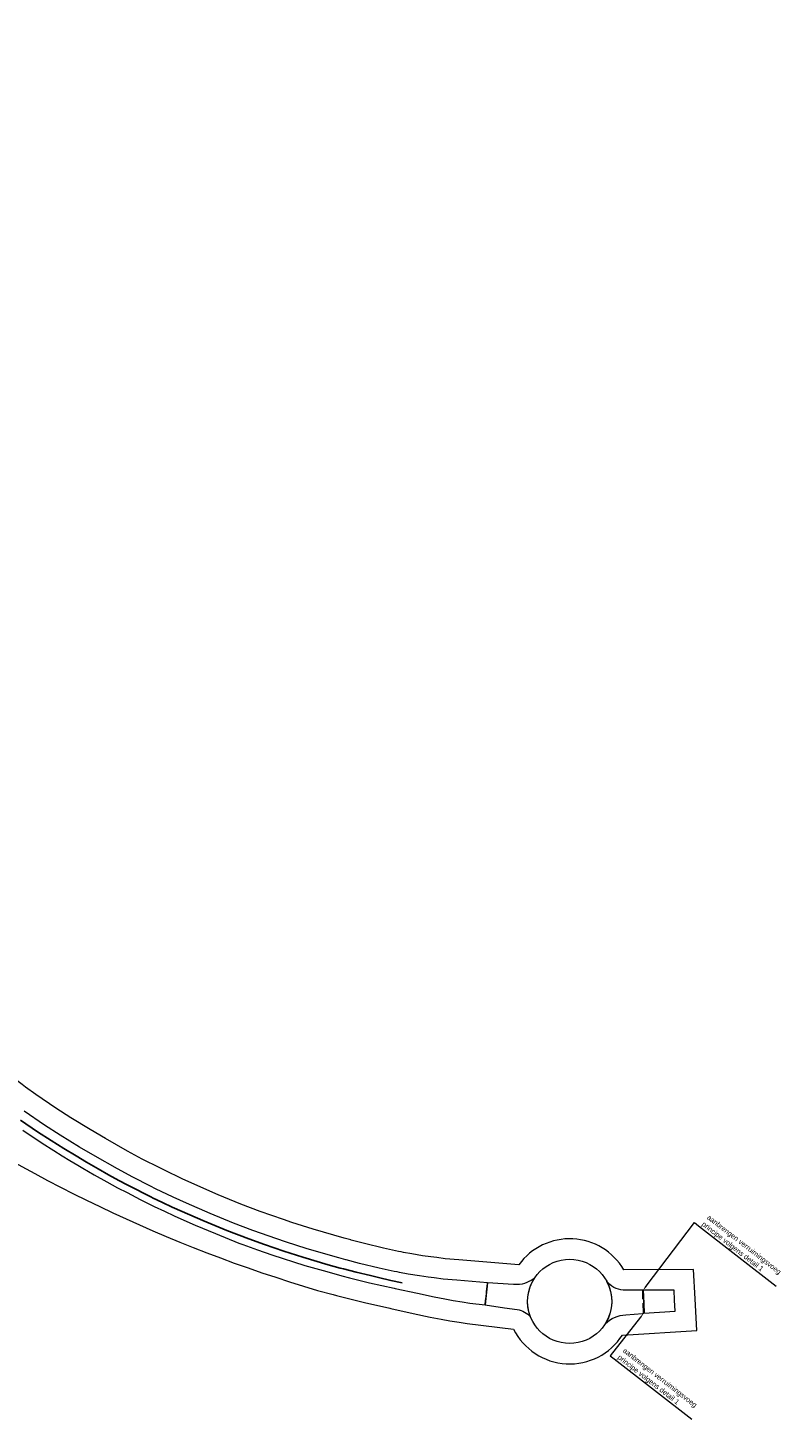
# Model space of a CAD drawing. Header units: metres. Extents: x 0 to 178216, y 0 to 407261.
# Tile 116 of 126: x 170909 to 171278, y 395849 to 396528. Entities that reach past the tile are written whole.
import ezdxf
from ezdxf import colors
from ezdxf.entities.mleader import LeaderData, LeaderLine
from ezdxf.math import Vec2, Vec3

# ---------------------------------------------------------------- set-up
doc = ezdxf.new("R2010")
doc.units = ezdxf.units.M
doc.layers.add('B-WE-VW-MARKERING-G', color=253, linetype='Continuous')
for name, color, linetype, lineweight in [('N-WE-VH-VERHARDING_ASFALT-WEGVAK_5_OVERGANG', 7, 'Continuous', 18), ('X-XX-AL-TEKENBLAD-T50-2_2', 7, 'Continuous', 18), ('X-XX-AL-WERKGRENS-G_OVERZICHTSKAART', 7, 'XX-WERKGRENS', 18)]:
    doc.layers.add(name, color=color, linetype=linetype, lineweight=lineweight)
doc.layers.add('X-XX-AL-HULPLIJN-G', color=210, linetype='Continuous', lineweight=18, plot=False)
doc.styles.add('Futurabook1-1000', font='LT.TTF', dxfattribs={"height": 2.5})
doc.linetypes.add('XX-WERKGRENS', pattern='A,0,[137,NLCS.SHX,S=0.1,R=0,X=-1.1,Y=-1.35],-6', length=6)

msp = doc.modelspace()

# ---------------------------------------------------------------- hatches: boundary and pattern name
at = {"layer": 'N-WE-VH-VERHARDING_ASFALT-WEGVAK_5_OVERGANG', "transparency": 33554687}
h = msp.add_hatch(color=256, dxfattribs=at)
h.dxf.hatch_style = 1
h.paths.add_polyline_path([(171209.406, 395911.8956), (171209.5381, 395907.6708), (171209.838, 395907.6654), (171209.7059, 395911.8949)])

# ---------------------------------------------------------------- linework, layer by layer
at = {"layer": 'B-WE-VW-MARKERING-G'}
msp.add_polyline3d([(170905.877, 395994.864, 14.644), (170914.166, 395989.271, 14.656), (170920.844, 395984.947, 14.653), (170926.933, 395981.075, 14.632), (170932.904, 395977.407, 14.601), (170937.99, 395974.444, 14.625), (170943.75, 395971.099, 14.628), (170948.74, 395968.284, 14.613), (170953.812, 395965.502, 14.613), (170957.812, 395963.381, 14.607), (170962.061, 395961.142, 14.598), (170966.074, 395959.116, 14.569), (170969.705, 395957.298, 14.563), (170970.24, 395957.03, 14.563), (170975.157, 395954.681, 14.539), (170979.834, 395952.501, 14.539), (170984.639, 395950.336, 14.619), (170994.696, 395945.951, 14.679), (171006.486, 395941.062, 14.682), (171017.219, 395936.907, 14.649), (171024.802, 395934.158, 14.649), (171029.526, 395932.568, 14.645), (171034.376, 395930.936, 14.64), (171043.586, 395928.051, 14.619), (171055.92, 395924.372, 14.628), (171061.854, 395922.715, 14.604), (171063.377, 395922.318, 14.6), (171063.456, 395922.297, 14.6), (171069.635, 395920.686, 14.586), (171076.524, 395919.048, 14.595), (171080.498, 395918.048, 14.556), (171086.47, 395916.698, 14.547), (171092.078, 395915.567, 14.548)], dxfattribs=at)
at = {"layer": 'X-XX-AL-HULPLIJN-G', "flags": 128}
for points in [[(170906.902, 395990.017), (170916.367, 395983.618), (170922.065, 395980.048), (170926.173, 395977.521), (170929.863, 395975.237), (170933.815, 395972.851), (170936.237, 395971.474), (170941.823, 395968.175), (170947.938, 395964.793), (170953.204, 395961.948), (170957.817, 395959.544), (170964.181, 395956.194), (170968.174, 395954.221), (170971.08, 395952.786), (170976.015, 395950.441), (170980.771, 395948.211), (170985.479, 395946.104), (170991.013, 395943.719), (171000.976, 395939.536), (171012.404, 395934.949), (171014.341, 395934.255), (171021.51, 395931.608), (171028.42, 395929.22), (171028.459, 395929.208), (171044.554, 395924.033), (171053.467, 395921.465), (171060.935, 395919.421), (171062.546, 395918.991), (171066.355, 395917.975), (171076.031, 395915.592), (171088.185, 395912.861), (171088.634, 395912.76), (171099.487, 395910.399), (171107.694, 395908.64), (171112.912, 395907.628), (171116.9, 395906.912), (171121.366, 395906.196), (171125.051, 395905.634), (171132.564, 395904.712), (171132.606, 395905.11), (171132.921, 395908.102), (171132.971, 395908.575), (171132.9708, 395908.575), (171133.1898, 395910.654), (171133.25, 395911.22), (171133.671, 395915.22), (171133.707, 395915.565), (171118.79, 395916.778), (171112.036, 395917.343), (171107.728, 395917.876), (171104.727, 395918.214), (171100.424, 395918.858), (171095.024, 395919.814), (171090.79, 395920.563), (171089.595, 395920.806), (171088.17, 395921.095), (171080.775, 395922.705), (171071.241, 395924.986), (171064.673, 395926.723), (171064.507, 395926.767), (171061.108, 395927.666), (171045.703, 395932.1), (171035.035, 395935.516), (171030.914, 395936.943), (171019.243, 395940.984), (171009.669, 395944.682), (170998.34, 395949.286), (170986.726, 395954.315), (170980.379, 395957.236), (170971.757, 395961.421), (170969.251, 395962.637), (170960.598, 395967.077), (170953.152, 395971.079), (170942.206, 395977.247), (170934.558, 395981.782), (170925.116, 395987.629), (170917.549, 395992.473), (170907.628, 395999.257)], [(171209.556, 395911.894), (171209.907, 395900.663)]]:
    msp.add_lwpolyline(points, dxfattribs=at)
for points in [[(171148.2, 395902.496, -0.17347497), (171154.7075, 395898.8793, -0.24973461), (171156.8352, 395918.0729, -0.17112515), (171148.175, 395914.635), (171146.426, 395914.69), (171133.707, 395915.565), (171132.564, 395904.712), (171142.013, 395903.372), (171148.2, 395902.496)], [(171209.556, 395911.894), (171199.904, 395911.995, -0.22719775), (171191.7688, 395916.4005, -0.27366043), (171191.1404, 395895.4952, -0.19705703), (171201.159, 395899.874), (171209.287, 395900.555), (171209.907, 395900.663), (171209.887, 395905.568)]]:
    msp.add_lwpolyline(points, format="xyb", close=True, dxfattribs=at)
for points in [[(171209.838, 395907.6654), (171209.5381, 395907.6708), (171209.406, 395911.8956), (171209.7059, 395911.8949)], [(171209.907, 395900.663), (171225.289, 395901.656), (171224.986, 395907.138), (171224.718, 395911.983), (171209.556, 395911.894), (171209.887, 395905.568)]]:
    msp.add_lwpolyline(points, close=True, dxfattribs=at)
at = {"layer": 'X-XX-AL-HULPLIJN-G'}
msp.add_circle((171173.787, 395906.479), 20.5374, dxfattribs=at)
at = {"layer": 'X-XX-AL-WERKGRENS-G_OVERZICHTSKAART', "flags": 128}
msp.add_lwpolyline([(170845.929, 396009.8122, 0.07947062), (171050.7626, 395911.8374), (171058.3256, 395909.7674), (171059.9671, 395909.3292), (171063.8705, 395908.2881), (171073.7389, 395905.8577), (171085.9927, 395903.1043), (171086.4738, 395902.996), (171097.3763, 395900.6243), (171105.694, 395898.8416), (171111.0764, 395897.7977), (171115.2248, 395897.0529), (171119.8206, 395896.3161), (171123.6878, 395895.7263), (171146.4165, 395892.937, 0.58287359), (171199.4764, 395889.9688), (171235.8206, 395892.3151), (171234.9708, 395907.6899), (171234.1771, 395922.0387), (171200.1801, 395921.8391, 0.54283177), (171149.0266, 395924.3523), (171119.6121, 395926.7442), (171113.0672, 395927.2917), (171108.9016, 395927.807), (171106.0271, 395928.1308), (171102.036, 395928.7281), (171096.7673, 395929.6609), (171092.6576, 395930.3879), (171091.5877, 395930.6054), (171090.2276, 395930.8813), (171083.0023, 395932.4543), (171073.6831, 395934.6839), (171067.2297, 395936.3906), (171067.0691, 395936.4332), (171063.7698, 395937.3058), (171048.6114, 395941.6689), (171038.1963, 395945.0039), (171034.1861, 395946.3925), (171022.6816, 395950.3759), (171013.3533, 395953.979), (171002.2097, 395958.5076), (170990.8037, 395963.4466), (170984.6531, 395966.2772), (170976.1237, 395970.4172), (170973.717, 395971.5851), (170965.2482, 395975.9305), (170957.9742, 395979.8401), (170947.2114, 395985.9048), (170939.7411, 395990.3345), (170930.4444, 395996.0915), (170923.0683, 396000.8133), (170913.3624, 396007.4502), (170908.309, 396011.0697), (170906.6158, 396012.2819), (170898.0888, 396018.5843), (170894.4583, 396021.4287), (170892.158, 396023.2308), (170890.3997, 396024.6279), (170878.1514, 396034.6164), (170872.945, 396039.284), (170840.419, 396068.789), (170833.851, 396078.628), (170829.366, 396085.352), (170677.528, 396296.028), (170652.697, 396325.745), (170638.68, 396343.019), (170631.904, 396351.232), (170618.831, 396368.227), (170617.575, 396369.86), (170612.246, 396376.788), (170518.063, 396503.714), (170396.748, 396664.094), (170330.558, 396760.159), (170315.279, 396783.455), (170050.7, 397140.165), (170010.574, 397197.43), (169993.26, 397221.891), (169522.664, 397864.685), (169513.728, 397876.77), (169509.283, 397882.101), (169491.948, 397902.063), (169477.803, 397919.054), (169458.434, 397943.871), (169451.393, 397953.273), (169419.215, 397996.37), (169383.417, 398044.181), (169323.53, 398124.2), (169264.616, 398203.419), (169264.021, 398204.22), (169203.831, 398284.306), (169200.514, 398290.913), (169199.099, 398298.603), (169198.703, 398306.535), (169199.821, 398311.376), (169200.969, 398316.071), (169194.649, 398323.135), (169193.786, 398324.1), (169184.841, 398335.158), (169175.656, 398345.967), (169152.933, 398374.617), (169030.943, 398532.593), (168952.9012, 398634.7167), (168913.2991, 398604.4532), (168973.2333, 398524.4257), (169032.9811, 398444.3014), (169061.3538, 398406.0826), (169075.0924, 398386.7787), (169091.8094, 398362.4109), (169105.1154, 398346.3866), (169124.0275, 398321.5986), (169138.9912, 398299.5695), (169154.0947, 398278.3406), (169176.8968, 398244.9219), (169188.3708, 398227.9875), (169209.9805, 398193.4748), (169243.6256, 398143.9539), (169276.4101, 398100.1586), (169336.0205, 398019.6908), (169395.768, 397939.7478), (169450.3658, 397866.0851), (169510.1129, 397786.1369), (169569.8394, 397705.8944), (169629.2494, 397626.1184), (169688.9121, 397545.9823), (169748.7564, 397465.8333), (169808.5666, 397385.877), (169906.0693, 397255.0618), (169927.9871, 397225.6539), (169987.8108, 397145.6437), (170047.4922, 397065.5289), (170107.0768, 396985.4828), (170166.7634, 396905.4202), (170205.5955, 396853.2685), (170265.4906, 396772.9731), (170278.2042, 396755.8209), (170337.1366, 396676.8598), (170404.9549, 396584.9606), (170464.9114, 396504.7773), (170524.4852, 396424.4565), (170584.1488, 396344.1779), (170606.937, 396313.4791), (170608.3059, 396311.6347), (170667.6985, 396231.0967), (170702.3396, 396184.2191), (170704.1604, 396181.2584), (170764.3612, 396100.3044), (170769.3025, 396093.632), (170776.3529, 396084.5501), (170780.5561, 396079.176), (170786.106, 396072.1787), (170793.6534, 396063.0899), (170802.3069, 396053.052), (170811.3855, 396043.2478), (170820.5933, 396033.8131), (170827.4801, 396027.0329), (170838.4499, 396016.5009)], format="xyb", close=True, dxfattribs=at)

# ---------------------------------------------------------------- next in the draw order: leaders
at = {"layer": 'X-XX-AL-TEKENBLAD-T50-2_2'}
ml = msp.add_multileader_mtext('Standard', dxfattribs=at)
ml.set_content('aanbrengen verruimingsvoeg\\Pprincipe volgens detail 1', color=256, style='Futurabook1-1000')
ml.set_leader_properties(color=256, lineweight=-1)
ml.build(insert=Vec2(0, 0))
ml.multileader.update_dxf_attribs({"text_left_attachment_type": 5, "text_right_attachment_type": 5, "dogleg_length": 2.5, "arrow_head_size": 2.5})
ctx = ml.context
ctx.base_point, ctx.char_height, ctx.arrow_head_size, ctx.landing_gap_size, ctx.plane_origin, ctx.plane_x_axis, ctx.plane_y_axis = Vec3(171236.6106, 395943.385), 2.5, 2.5, 0.9, Vec3(171155.7014, 395919.6663), Vec3(0.78945757, -0.61380514), Vec3(0.61380514, 0.78945757)
ctx.left_attachment, ctx.right_attachment = 5, 5
notes = []
notes.append((ctx, [(1, (1, 1, 0), (171234.637, 395944.9195), (0.78945757, -0.61380514), 2.5, [(0, [(171209.556, 395911.894)], 0, [])])]))
ctx.mtext.insert, ctx.mtext.text_direction, ctx.mtext.rotation, ctx.mtext.defined_height, ctx.mtext.flow_direction = Vec3(171242.062, 395948.93), Vec3(0.78945757, -0.61380514), 5.62231376, 2.8342, 5
ctx.mtext.has_bg_fill, ctx.mtext.bg_color, ctx.mtext.bg_scale_factor, ctx.mtext.bg_transparency, ctx.mtext.use_window_bg_color = 1, -1027028792, 1.5, 0, 1
ml = msp.add_multileader_mtext('Standard', dxfattribs=at)
ml.set_content('aanbrengen verruimingsvoeg\\Pprincipe volgens detail 1', color=256, style='Futurabook1-1000')
ml.set_leader_properties(color=256, lineweight=-1)
ml.build(insert=Vec2(0, 0))
ml.multileader.update_dxf_attribs({"text_left_attachment_type": 5, "text_right_attachment_type": 5, "dogleg_length": 2.5, "arrow_head_size": 2.5})
ctx = ml.context
ctx.base_point, ctx.char_height, ctx.arrow_head_size, ctx.landing_gap_size, ctx.plane_origin, ctx.plane_x_axis, ctx.plane_y_axis = Vec3(171195.5234, 395878.408), 2.5, 2.5, 0.9, Vec3(171189.1001, 395950.9403), Vec3(0.78945757, -0.61380514), Vec3(0.61380514, 0.78945757)
ctx.left_attachment, ctx.right_attachment = 5, 5
notes.append((ctx, [(1, (1, 1, 0), (171193.5497, 395879.9425), (0.78945757, -0.61380514), 2.5, [(0, [(171209.907, 395900.663)], 0, [])])]))
ctx.mtext.insert, ctx.mtext.text_direction, ctx.mtext.rotation, ctx.mtext.defined_height, ctx.mtext.flow_direction = Vec3(171200.9747, 395883.953), Vec3(0.78945757, -0.61380514), 5.62231376, 2.8342, 5
ctx.mtext.has_bg_fill, ctx.mtext.bg_color, ctx.mtext.bg_scale_factor, ctx.mtext.bg_transparency, ctx.mtext.use_window_bg_color = 1, -1027028792, 1.5, 0, 1
for ctx, leaders in notes:
    for number, flags, end, landing, length, lines in leaders:
        leader = LeaderData()
        leader.index, (leader.has_last_leader_line, leader.has_dogleg_vector, leader.attachment_direction) = number, flags
        leader.last_leader_point, leader.dogleg_vector, leader.dogleg_length = Vec3(end), Vec3(landing), length
        for number, points, colour, breaks in lines:
            line = LeaderLine()
            line.index, line.vertices, line.color, line.breaks = number, Vec3.list(points), colors.encode_raw_color(colour), breaks
            leader.lines.append(line)
        ctx.leaders.append(leader)

# ---------------------------------------------------------------- next in the draw order: hatches: boundary and pattern name
at = {"layer": 'N-WE-VH-VERHARDING_ASFALT-WEGVAK_5_OVERGANG', "transparency": 33554687}
h = msp.add_hatch(color=256, dxfattribs=at)
h.dxf.hatch_style = 1
h.paths.add_polyline_path([(171209.6042, 395905.5525), (171209.757, 395900.6657), (171210.057, 395900.6603), (171209.9037, 395905.5688)])

# ---------------------------------------------------------------- next in the draw order: linework, layer by layer
at = {"layer": 'X-XX-AL-HULPLIJN-G', "flags": 128}
msp.add_lwpolyline([(171210.057, 395900.6603), (171209.757, 395900.6657), (171209.6042, 395905.5525), (171209.9037, 395905.5688)], close=True, dxfattribs=at)

doc.saveas('drawing.dxf')
